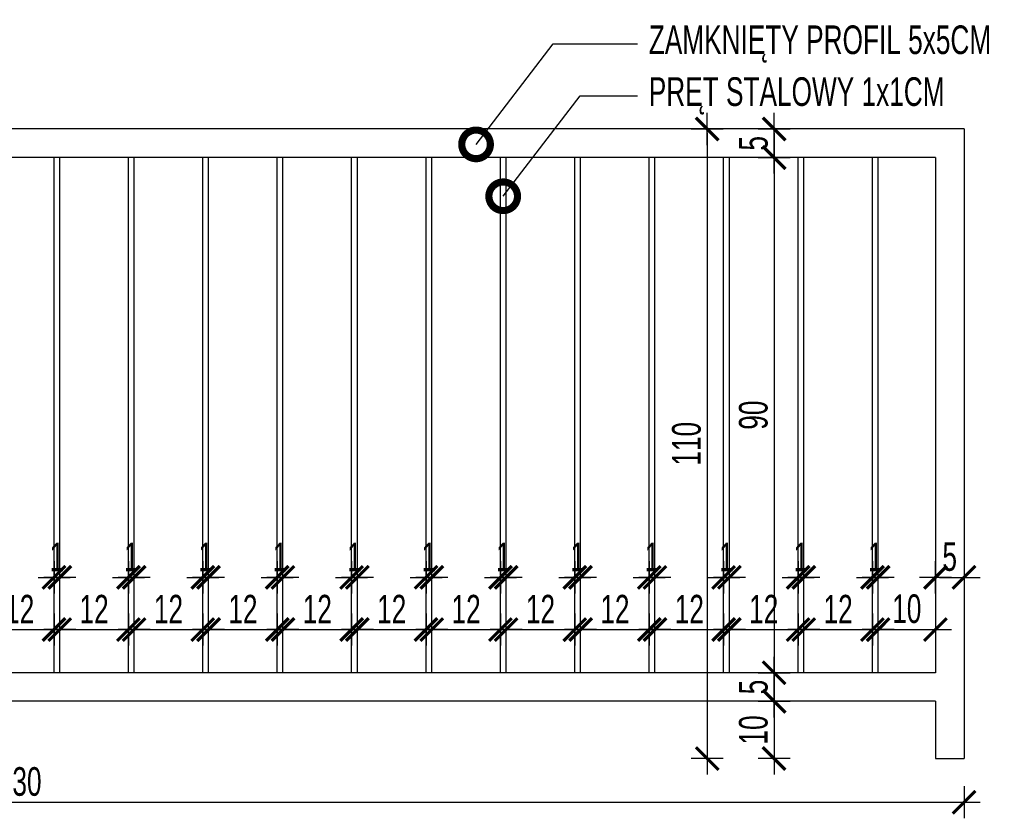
# Model space of a CAD drawing. Header units: millimetres. Extents: x 110792 to 170831, y 17890 to 25890.
# Tile 43 of 44: x 168674 to 168846, y 21178 to 21317. Entities that reach past the tile are written whole.
import ezdxf
from ezdxf import colors
from ezdxf.entities.mleader import LeaderData, LeaderLine
from ezdxf.math import Vec2, Vec3

# ---------------------------------------------------------------- set-up
doc = ezdxf.new("R2010")
doc.units = ezdxf.units.MM
doc.layers.get('DEFPOINTS').update_dxf_attribs({"lineweight": 9})
for name, color, linetype in [('_HSA_OPIS', 43, 'Continuous'), ('_HSA_WIDOKOWE_CIENKIE', 8, 'Continuous'), ('_HSA_WYM_20', 141, 'Continuous'), ('_HSA_ŚCIANY_CIENKIE', 2, 'Continuous')]:
    doc.layers.add(name, color=color, linetype=linetype)
doc.styles.add('ARIAL_20', font='Arial Narrow.ttf', dxfattribs={"width": 0.8, "height": 5})
doc.dimstyles.new('WYM_WEWN_20', dxfattribs={"dimscale": 0.7, "dimtxt": 5, "dimasz": 1, "dimexe": 10, "dimexo": 0, "dimgap": 1.5, "dimtad": 1, "dimdec": 1, "dimrnd": 1e-05, "dimtxsty": 'ARIAL_20', "dimblk": 'Wym-03', "dimcen": 0, "dimdle": 10, "dimse1": 1, "dimse2": 1, "dimclrt": 256, "dimazin": 2, "dimtfac": 1, "dimtdec": 1, "dimtix": 1, "dimtmove": 2, "dimatfit": 0, "dimfxl": 1, "dimtolj": 1, "dimtzin": 0, "dimarcsym": 0})

# ---------------------------------------------------------------- blocks, each defined once
blk = doc.blocks.new('Wym-03')
for p, q in [((0, 4), (0, -4)), ((-4, 0), (4, 0))]:
    blk.add_line(p, q)
blk.add_lwpolyline([(-2.83, -2.83, 0.8, 0.8, 0), (2.83, 2.83, 0.05, 0.05, 0)], format="xyseb")
blk = doc.blocks.new('*D417')
at = {"layer": '_HSA_WYM_20', "color": 0, "lineweight": -2, "transparency": 16777216}
blk.add_line((168509.81, 21180.68), (168838.41, 21180.68), dxfattribs=at)
at = {"layer": 'DEFPOINTS', "color": 0, "transparency": 16777216}
for p in [(168509.11, 21188.32), (168839.11, 21188.32), (168839.11, 21180.68)]:
    blk.add_point(p, dxfattribs=at)
at = {"layer": '_HSA_WYM_20', "color": 0, "lineweight": -2, "transparency": 16777216, "xscale": 0.7, "yscale": 0.7, "zscale": 0.7, "rotation": 180}
blk.add_blockref('Wym-03', (168509.11, 21180.68), dxfattribs=at)
at = {"layer": '_HSA_WYM_20', "color": 0, "lineweight": -2, "transparency": 16777216, "xscale": 0.7, "yscale": 0.7, "zscale": 0.7}
blk.add_blockref('Wym-03', (168839.11, 21180.68), dxfattribs=at)
at = {"layer": '_HSA_WYM_20', "transparency": 16777216, "insert": (168674.11, 21184.28), "char_height": 5, "attachment_point": 5, "style": 'ARIAL_20'}
blk.add_mtext('\\A1;330', dxfattribs=at)
blk = doc.blocks.new('*D515')
at = {"layer": '_HSA_WYM_20', "color": 0, "lineweight": -2, "transparency": 16777216}
blk.add_line((168805.92, 21297.62), (168805.92, 21294.02), dxfattribs=at)
at = {"layer": 'DEFPOINTS', "color": 0, "transparency": 16777216}
for p in [(168809.54, 21298.32), (168805.92, 21293.32), (168809.54, 21293.32)]:
    blk.add_point(p, dxfattribs=at)
at = {"layer": '_HSA_WYM_20', "color": 0, "lineweight": -2, "transparency": 16777216, "xscale": 0.7, "yscale": 0.7, "zscale": 0.7}
for p, rotation in [((168805.92, 21298.32), 90), ((168805.92, 21293.32), 270)]:
    blk.add_blockref('Wym-03', p, dxfattribs=dict(at, rotation=rotation))
at = {"layer": '_HSA_WYM_20', "transparency": 16777216, "insert": (168802.33, 21295.82), "char_height": 5, "attachment_point": 5, "rotation": 90, "style": 'ARIAL_20'}
blk.add_mtext('\\A1;5', dxfattribs=at)
blk = doc.blocks.new('*D516')
at = {"layer": '_HSA_WYM_20', "color": 0, "lineweight": -2, "transparency": 16777216}
blk.add_line((168805.92, 21292.62), (168805.92, 21204.02), dxfattribs=at)
at = {"layer": 'DEFPOINTS', "color": 0, "transparency": 16777216}
for p in [(168809.54, 21293.32), (168805.92, 21203.32), (168809.54, 21203.32)]:
    blk.add_point(p, dxfattribs=at)
at = {"layer": '_HSA_WYM_20', "color": 0, "lineweight": -2, "transparency": 16777216, "xscale": 0.7, "yscale": 0.7, "zscale": 0.7}
for p, rotation in [((168805.92, 21293.32), 90), ((168805.92, 21203.32), 270)]:
    blk.add_blockref('Wym-03', p, dxfattribs=dict(at, rotation=rotation))
at = {"layer": '_HSA_WYM_20', "transparency": 16777216, "insert": (168802.32, 21248.32), "char_height": 5, "attachment_point": 5, "rotation": 90, "style": 'ARIAL_20'}
blk.add_mtext('\\A1;90', dxfattribs=at)
blk = doc.blocks.new('*D517')
at = {"layer": '_HSA_WYM_20', "color": 0, "lineweight": -2, "transparency": 16777216}
blk.add_line((168805.92, 21202.62), (168805.92, 21199.02), dxfattribs=at)
at = {"layer": 'DEFPOINTS', "color": 0, "transparency": 16777216}
for p in [(168809.54, 21203.32), (168805.92, 21198.32), (168809.54, 21198.32)]:
    blk.add_point(p, dxfattribs=at)
at = {"layer": '_HSA_WYM_20', "color": 0, "lineweight": -2, "transparency": 16777216, "xscale": 0.7, "yscale": 0.7, "zscale": 0.7}
for p, rotation in [((168805.92, 21203.32), 90), ((168805.92, 21198.32), 270)]:
    blk.add_blockref('Wym-03', p, dxfattribs=dict(at, rotation=rotation))
at = {"layer": '_HSA_WYM_20', "transparency": 16777216, "insert": (168802.33, 21200.82), "char_height": 5, "attachment_point": 5, "rotation": 90, "style": 'ARIAL_20'}
blk.add_mtext('\\A1;5', dxfattribs=at)
blk = doc.blocks.new('*D518')
at = {"layer": '_HSA_WYM_20', "color": 0, "lineweight": -2, "transparency": 16777216}
blk.add_line((168805.92, 21197.62), (168805.92, 21189.02), dxfattribs=at)
at = {"layer": 'DEFPOINTS', "color": 0, "transparency": 16777216}
for p in [(168809.54, 21198.32), (168805.92, 21188.32), (168834.11, 21188.32)]:
    blk.add_point(p, dxfattribs=at)
at = {"layer": '_HSA_WYM_20', "color": 0, "lineweight": -2, "transparency": 16777216, "xscale": 0.7, "yscale": 0.7, "zscale": 0.7}
for p, rotation in [((168805.92, 21198.32), 90), ((168805.92, 21188.32), 270)]:
    blk.add_blockref('Wym-03', p, dxfattribs=dict(at, rotation=rotation))
at = {"layer": '_HSA_WYM_20', "transparency": 16777216, "insert": (168802.32, 21193.32), "char_height": 5, "attachment_point": 5, "rotation": 90, "style": 'ARIAL_20'}
blk.add_mtext('\\A1;10', dxfattribs=at)
blk = doc.blocks.new('*D519')
at = {"layer": '_HSA_WYM_20', "color": 0, "lineweight": -2, "transparency": 16777216}
blk.add_line((168794.23, 21297.62), (168794.23, 21189.02), dxfattribs=at)
at = {"layer": 'DEFPOINTS', "color": 0, "transparency": 16777216}
for p in [(168805.92, 21298.32), (168794.23, 21188.32), (168805.92, 21188.32)]:
    blk.add_point(p, dxfattribs=at)
at = {"layer": '_HSA_WYM_20', "color": 0, "lineweight": -2, "transparency": 16777216, "xscale": 0.7, "yscale": 0.7, "zscale": 0.7}
for p, rotation in [((168794.23, 21298.32), 90), ((168794.23, 21188.32), 270)]:
    blk.add_blockref('Wym-03', p, dxfattribs=dict(at, rotation=rotation))
at = {"layer": '_HSA_WYM_20', "transparency": 16777216, "insert": (168790.63, 21243.32), "char_height": 5, "attachment_point": 5, "rotation": 90, "style": 'ARIAL_20'}
blk.add_mtext('\\A1;110', dxfattribs=at)
blk = doc.blocks.new('*D594')
at = {"layer": '_HSA_WYM_20', "color": 0, "lineweight": -2, "transparency": 16777216}
blk.add_line((168668.81, 21210.86), (168679.41, 21210.86), dxfattribs=at)
at = {"layer": 'DEFPOINTS', "color": 0, "transparency": 16777216}
for p in [(168680.11, 21210.86), (168668.11, 21203.32), (168680.11, 21203.32)]:
    blk.add_point(p, dxfattribs=at)
at = {"layer": '_HSA_WYM_20', "color": 0, "lineweight": -2, "transparency": 16777216, "xscale": 0.7, "yscale": 0.7, "zscale": 0.7, "rotation": 180}
blk.add_blockref('Wym-03', (168668.11, 21210.86), dxfattribs=at)
at = {"layer": '_HSA_WYM_20', "color": 0, "lineweight": -2, "transparency": 16777216, "xscale": 0.7, "yscale": 0.7, "zscale": 0.7}
blk.add_blockref('Wym-03', (168680.11, 21210.86), dxfattribs=at)
at = {"layer": '_HSA_WYM_20', "transparency": 16777216, "insert": (168674.11, 21214.42), "char_height": 5, "attachment_point": 5, "style": 'ARIAL_20'}
blk.add_mtext('\\A1;12', dxfattribs=at)
blk = doc.blocks.new('*D595')
at = {"layer": '_HSA_WYM_20', "color": 0, "lineweight": -2, "transparency": 16777216}
for p, q in [((168679.41, 21219.98), (168678.71, 21219.98)), ((168680.11, 21219.98), (168681.11, 21219.98)), ((168681.81, 21219.98), (168682.51, 21219.98))]:
    blk.add_line(p, q, dxfattribs=at)
at = {"layer": 'DEFPOINTS', "color": 0, "transparency": 16777216}
for p in [(168681.11, 21219.98), (168680.11, 21203.32), (168681.11, 21203.32)]:
    blk.add_point(p, dxfattribs=at)
at = {"layer": '_HSA_WYM_20', "color": 0, "lineweight": -2, "transparency": 16777216, "xscale": 0.7, "yscale": 0.7, "zscale": 0.7}
blk.add_blockref('Wym-03', (168680.11, 21219.98), dxfattribs=at)
at = {"layer": '_HSA_WYM_20', "color": 0, "lineweight": -2, "transparency": 16777216, "xscale": 0.7, "yscale": 0.7, "zscale": 0.7, "rotation": 180}
blk.add_blockref('Wym-03', (168681.11, 21219.98), dxfattribs=at)
at = {"layer": '_HSA_WYM_20', "transparency": 16777216, "insert": (168680.61, 21223.55), "char_height": 5, "attachment_point": 5, "style": 'ARIAL_20'}
blk.add_mtext('\\A1;1', dxfattribs=at)
blk = doc.blocks.new('*D596')
at = {"layer": '_HSA_WYM_20', "color": 0, "lineweight": -2, "transparency": 16777216}
blk.add_line((168681.81, 21210.86), (168692.41, 21210.86), dxfattribs=at)
at = {"layer": 'DEFPOINTS', "color": 0, "transparency": 16777216}
for p in [(168693.11, 21210.86), (168681.11, 21203.32), (168693.11, 21203.32)]:
    blk.add_point(p, dxfattribs=at)
at = {"layer": '_HSA_WYM_20', "color": 0, "lineweight": -2, "transparency": 16777216, "xscale": 0.7, "yscale": 0.7, "zscale": 0.7, "rotation": 180}
blk.add_blockref('Wym-03', (168681.11, 21210.86), dxfattribs=at)
at = {"layer": '_HSA_WYM_20', "color": 0, "lineweight": -2, "transparency": 16777216, "xscale": 0.7, "yscale": 0.7, "zscale": 0.7}
blk.add_blockref('Wym-03', (168693.11, 21210.86), dxfattribs=at)
at = {"layer": '_HSA_WYM_20', "transparency": 16777216, "insert": (168687.11, 21214.42), "char_height": 5, "attachment_point": 5, "style": 'ARIAL_20'}
blk.add_mtext('\\A1;12', dxfattribs=at)
blk = doc.blocks.new('*D597')
at = {"layer": '_HSA_WYM_20', "color": 0, "lineweight": -2, "transparency": 16777216}
for p, q in [((168692.41, 21219.98), (168691.71, 21219.98)), ((168693.11, 21219.98), (168694.11, 21219.98)), ((168694.81, 21219.98), (168695.51, 21219.98))]:
    blk.add_line(p, q, dxfattribs=at)
at = {"layer": 'DEFPOINTS', "color": 0, "transparency": 16777216}
for p in [(168694.11, 21219.98), (168693.11, 21203.32), (168694.11, 21203.32)]:
    blk.add_point(p, dxfattribs=at)
at = {"layer": '_HSA_WYM_20', "color": 0, "lineweight": -2, "transparency": 16777216, "xscale": 0.7, "yscale": 0.7, "zscale": 0.7}
blk.add_blockref('Wym-03', (168693.11, 21219.98), dxfattribs=at)
at = {"layer": '_HSA_WYM_20', "color": 0, "lineweight": -2, "transparency": 16777216, "xscale": 0.7, "yscale": 0.7, "zscale": 0.7, "rotation": 180}
blk.add_blockref('Wym-03', (168694.11, 21219.98), dxfattribs=at)
at = {"layer": '_HSA_WYM_20', "transparency": 16777216, "insert": (168693.61, 21223.55), "char_height": 5, "attachment_point": 5, "style": 'ARIAL_20'}
blk.add_mtext('\\A1;1', dxfattribs=at)
blk = doc.blocks.new('*D598')
at = {"layer": '_HSA_WYM_20', "color": 0, "lineweight": -2, "transparency": 16777216}
blk.add_line((168694.81, 21210.86), (168705.41, 21210.86), dxfattribs=at)
at = {"layer": 'DEFPOINTS', "color": 0, "transparency": 16777216}
for p in [(168706.11, 21210.86), (168694.11, 21203.32), (168706.11, 21203.32)]:
    blk.add_point(p, dxfattribs=at)
at = {"layer": '_HSA_WYM_20', "color": 0, "lineweight": -2, "transparency": 16777216, "xscale": 0.7, "yscale": 0.7, "zscale": 0.7, "rotation": 180}
blk.add_blockref('Wym-03', (168694.11, 21210.86), dxfattribs=at)
at = {"layer": '_HSA_WYM_20', "color": 0, "lineweight": -2, "transparency": 16777216, "xscale": 0.7, "yscale": 0.7, "zscale": 0.7}
blk.add_blockref('Wym-03', (168706.11, 21210.86), dxfattribs=at)
at = {"layer": '_HSA_WYM_20', "transparency": 16777216, "insert": (168700.11, 21214.42), "char_height": 5, "attachment_point": 5, "style": 'ARIAL_20'}
blk.add_mtext('\\A1;12', dxfattribs=at)
blk = doc.blocks.new('*D599')
at = {"layer": '_HSA_WYM_20', "color": 0, "lineweight": -2, "transparency": 16777216}
for p, q in [((168705.41, 21219.98), (168704.71, 21219.98)), ((168706.11, 21219.98), (168707.11, 21219.98)), ((168707.81, 21219.98), (168708.51, 21219.98))]:
    blk.add_line(p, q, dxfattribs=at)
at = {"layer": 'DEFPOINTS', "color": 0, "transparency": 16777216}
for p in [(168707.11, 21219.98), (168706.11, 21203.32), (168707.11, 21203.32)]:
    blk.add_point(p, dxfattribs=at)
at = {"layer": '_HSA_WYM_20', "color": 0, "lineweight": -2, "transparency": 16777216, "xscale": 0.7, "yscale": 0.7, "zscale": 0.7}
blk.add_blockref('Wym-03', (168706.11, 21219.98), dxfattribs=at)
at = {"layer": '_HSA_WYM_20', "color": 0, "lineweight": -2, "transparency": 16777216, "xscale": 0.7, "yscale": 0.7, "zscale": 0.7, "rotation": 180}
blk.add_blockref('Wym-03', (168707.11, 21219.98), dxfattribs=at)
at = {"layer": '_HSA_WYM_20', "transparency": 16777216, "insert": (168706.61, 21223.55), "char_height": 5, "attachment_point": 5, "style": 'ARIAL_20'}
blk.add_mtext('\\A1;1', dxfattribs=at)
blk = doc.blocks.new('*D600')
at = {"layer": '_HSA_WYM_20', "color": 0, "lineweight": -2, "transparency": 16777216}
blk.add_line((168707.81, 21210.86), (168718.41, 21210.86), dxfattribs=at)
at = {"layer": 'DEFPOINTS', "color": 0, "transparency": 16777216}
for p in [(168719.11, 21210.86), (168707.11, 21203.32), (168719.11, 21203.32)]:
    blk.add_point(p, dxfattribs=at)
at = {"layer": '_HSA_WYM_20', "color": 0, "lineweight": -2, "transparency": 16777216, "xscale": 0.7, "yscale": 0.7, "zscale": 0.7, "rotation": 180}
blk.add_blockref('Wym-03', (168707.11, 21210.86), dxfattribs=at)
at = {"layer": '_HSA_WYM_20', "color": 0, "lineweight": -2, "transparency": 16777216, "xscale": 0.7, "yscale": 0.7, "zscale": 0.7}
blk.add_blockref('Wym-03', (168719.11, 21210.86), dxfattribs=at)
at = {"layer": '_HSA_WYM_20', "transparency": 16777216, "insert": (168713.11, 21214.42), "char_height": 5, "attachment_point": 5, "style": 'ARIAL_20'}
blk.add_mtext('\\A1;12', dxfattribs=at)
blk = doc.blocks.new('*D601')
at = {"layer": '_HSA_WYM_20', "color": 0, "lineweight": -2, "transparency": 16777216}
for p, q in [((168718.41, 21219.98), (168717.71, 21219.98)), ((168719.11, 21219.98), (168720.11, 21219.98)), ((168720.81, 21219.98), (168721.51, 21219.98))]:
    blk.add_line(p, q, dxfattribs=at)
at = {"layer": 'DEFPOINTS', "color": 0, "transparency": 16777216}
for p in [(168720.11, 21219.98), (168719.11, 21203.32), (168720.11, 21203.32)]:
    blk.add_point(p, dxfattribs=at)
at = {"layer": '_HSA_WYM_20', "color": 0, "lineweight": -2, "transparency": 16777216, "xscale": 0.7, "yscale": 0.7, "zscale": 0.7}
blk.add_blockref('Wym-03', (168719.11, 21219.98), dxfattribs=at)
at = {"layer": '_HSA_WYM_20', "color": 0, "lineweight": -2, "transparency": 16777216, "xscale": 0.7, "yscale": 0.7, "zscale": 0.7, "rotation": 180}
blk.add_blockref('Wym-03', (168720.11, 21219.98), dxfattribs=at)
at = {"layer": '_HSA_WYM_20', "transparency": 16777216, "insert": (168719.61, 21223.55), "char_height": 5, "attachment_point": 5, "style": 'ARIAL_20'}
blk.add_mtext('\\A1;1', dxfattribs=at)
blk = doc.blocks.new('*D602')
at = {"layer": '_HSA_WYM_20', "color": 0, "lineweight": -2, "transparency": 16777216}
blk.add_line((168720.81, 21210.86), (168731.41, 21210.86), dxfattribs=at)
at = {"layer": 'DEFPOINTS', "color": 0, "transparency": 16777216}
for p in [(168732.11, 21210.86), (168720.11, 21203.32), (168732.11, 21203.32)]:
    blk.add_point(p, dxfattribs=at)
at = {"layer": '_HSA_WYM_20', "color": 0, "lineweight": -2, "transparency": 16777216, "xscale": 0.7, "yscale": 0.7, "zscale": 0.7, "rotation": 180}
blk.add_blockref('Wym-03', (168720.11, 21210.86), dxfattribs=at)
at = {"layer": '_HSA_WYM_20', "color": 0, "lineweight": -2, "transparency": 16777216, "xscale": 0.7, "yscale": 0.7, "zscale": 0.7}
blk.add_blockref('Wym-03', (168732.11, 21210.86), dxfattribs=at)
at = {"layer": '_HSA_WYM_20', "transparency": 16777216, "insert": (168726.11, 21214.42), "char_height": 5, "attachment_point": 5, "style": 'ARIAL_20'}
blk.add_mtext('\\A1;12', dxfattribs=at)
blk = doc.blocks.new('*D603')
at = {"layer": '_HSA_WYM_20', "color": 0, "lineweight": -2, "transparency": 16777216}
for p, q in [((168731.41, 21219.98), (168730.71, 21219.98)), ((168732.11, 21219.98), (168733.11, 21219.98)), ((168733.81, 21219.98), (168734.51, 21219.98))]:
    blk.add_line(p, q, dxfattribs=at)
at = {"layer": 'DEFPOINTS', "color": 0, "transparency": 16777216}
for p in [(168733.11, 21219.98), (168732.11, 21203.32), (168733.11, 21203.32)]:
    blk.add_point(p, dxfattribs=at)
at = {"layer": '_HSA_WYM_20', "color": 0, "lineweight": -2, "transparency": 16777216, "xscale": 0.7, "yscale": 0.7, "zscale": 0.7}
blk.add_blockref('Wym-03', (168732.11, 21219.98), dxfattribs=at)
at = {"layer": '_HSA_WYM_20', "color": 0, "lineweight": -2, "transparency": 16777216, "xscale": 0.7, "yscale": 0.7, "zscale": 0.7, "rotation": 180}
blk.add_blockref('Wym-03', (168733.11, 21219.98), dxfattribs=at)
at = {"layer": '_HSA_WYM_20', "transparency": 16777216, "insert": (168732.61, 21223.55), "char_height": 5, "attachment_point": 5, "style": 'ARIAL_20'}
blk.add_mtext('\\A1;1', dxfattribs=at)
blk = doc.blocks.new('*D604')
at = {"layer": '_HSA_WYM_20', "color": 0, "lineweight": -2, "transparency": 16777216}
blk.add_line((168733.81, 21210.86), (168744.41, 21210.86), dxfattribs=at)
at = {"layer": 'DEFPOINTS', "color": 0, "transparency": 16777216}
for p in [(168745.11, 21210.86), (168733.11, 21203.32), (168745.11, 21203.32)]:
    blk.add_point(p, dxfattribs=at)
at = {"layer": '_HSA_WYM_20', "color": 0, "lineweight": -2, "transparency": 16777216, "xscale": 0.7, "yscale": 0.7, "zscale": 0.7, "rotation": 180}
blk.add_blockref('Wym-03', (168733.11, 21210.86), dxfattribs=at)
at = {"layer": '_HSA_WYM_20', "color": 0, "lineweight": -2, "transparency": 16777216, "xscale": 0.7, "yscale": 0.7, "zscale": 0.7}
blk.add_blockref('Wym-03', (168745.11, 21210.86), dxfattribs=at)
at = {"layer": '_HSA_WYM_20', "transparency": 16777216, "insert": (168739.11, 21214.42), "char_height": 5, "attachment_point": 5, "style": 'ARIAL_20'}
blk.add_mtext('\\A1;12', dxfattribs=at)
blk = doc.blocks.new('*D605')
at = {"layer": '_HSA_WYM_20', "color": 0, "lineweight": -2, "transparency": 16777216}
for p, q in [((168744.41, 21219.98), (168743.71, 21219.98)), ((168745.11, 21219.98), (168746.11, 21219.98)), ((168746.81, 21219.98), (168747.51, 21219.98))]:
    blk.add_line(p, q, dxfattribs=at)
at = {"layer": 'DEFPOINTS', "color": 0, "transparency": 16777216}
for p in [(168746.11, 21219.98), (168745.11, 21203.32), (168746.11, 21203.32)]:
    blk.add_point(p, dxfattribs=at)
at = {"layer": '_HSA_WYM_20', "color": 0, "lineweight": -2, "transparency": 16777216, "xscale": 0.7, "yscale": 0.7, "zscale": 0.7}
blk.add_blockref('Wym-03', (168745.11, 21219.98), dxfattribs=at)
at = {"layer": '_HSA_WYM_20', "color": 0, "lineweight": -2, "transparency": 16777216, "xscale": 0.7, "yscale": 0.7, "zscale": 0.7, "rotation": 180}
blk.add_blockref('Wym-03', (168746.11, 21219.98), dxfattribs=at)
at = {"layer": '_HSA_WYM_20', "transparency": 16777216, "insert": (168745.61, 21223.55), "char_height": 5, "attachment_point": 5, "style": 'ARIAL_20'}
blk.add_mtext('\\A1;1', dxfattribs=at)
blk = doc.blocks.new('*D606')
at = {"layer": '_HSA_WYM_20', "color": 0, "lineweight": -2, "transparency": 16777216}
blk.add_line((168746.81, 21210.86), (168757.41, 21210.86), dxfattribs=at)
at = {"layer": 'DEFPOINTS', "color": 0, "transparency": 16777216}
for p in [(168758.11, 21210.86), (168746.11, 21203.32), (168758.11, 21203.32)]:
    blk.add_point(p, dxfattribs=at)
at = {"layer": '_HSA_WYM_20', "color": 0, "lineweight": -2, "transparency": 16777216, "xscale": 0.7, "yscale": 0.7, "zscale": 0.7, "rotation": 180}
blk.add_blockref('Wym-03', (168746.11, 21210.86), dxfattribs=at)
at = {"layer": '_HSA_WYM_20', "color": 0, "lineweight": -2, "transparency": 16777216, "xscale": 0.7, "yscale": 0.7, "zscale": 0.7}
blk.add_blockref('Wym-03', (168758.11, 21210.86), dxfattribs=at)
at = {"layer": '_HSA_WYM_20', "transparency": 16777216, "insert": (168752.11, 21214.42), "char_height": 5, "attachment_point": 5, "style": 'ARIAL_20'}
blk.add_mtext('\\A1;12', dxfattribs=at)
blk = doc.blocks.new('*D607')
at = {"layer": '_HSA_WYM_20', "color": 0, "lineweight": -2, "transparency": 16777216}
for p, q in [((168757.41, 21219.98), (168756.71, 21219.98)), ((168758.11, 21219.98), (168759.11, 21219.98)), ((168759.81, 21219.98), (168760.51, 21219.98))]:
    blk.add_line(p, q, dxfattribs=at)
at = {"layer": 'DEFPOINTS', "color": 0, "transparency": 16777216}
for p in [(168759.11, 21219.98), (168758.11, 21203.32), (168759.11, 21203.32)]:
    blk.add_point(p, dxfattribs=at)
at = {"layer": '_HSA_WYM_20', "color": 0, "lineweight": -2, "transparency": 16777216, "xscale": 0.7, "yscale": 0.7, "zscale": 0.7}
blk.add_blockref('Wym-03', (168758.11, 21219.98), dxfattribs=at)
at = {"layer": '_HSA_WYM_20', "color": 0, "lineweight": -2, "transparency": 16777216, "xscale": 0.7, "yscale": 0.7, "zscale": 0.7, "rotation": 180}
blk.add_blockref('Wym-03', (168759.11, 21219.98), dxfattribs=at)
at = {"layer": '_HSA_WYM_20', "transparency": 16777216, "insert": (168758.61, 21223.55), "char_height": 5, "attachment_point": 5, "style": 'ARIAL_20'}
blk.add_mtext('\\A1;1', dxfattribs=at)
blk = doc.blocks.new('*D608')
at = {"layer": '_HSA_WYM_20', "color": 0, "lineweight": -2, "transparency": 16777216}
blk.add_line((168759.81, 21210.86), (168770.41, 21210.86), dxfattribs=at)
at = {"layer": 'DEFPOINTS', "color": 0, "transparency": 16777216}
for p in [(168771.11, 21210.86), (168759.11, 21203.32), (168771.11, 21203.32)]:
    blk.add_point(p, dxfattribs=at)
at = {"layer": '_HSA_WYM_20', "color": 0, "lineweight": -2, "transparency": 16777216, "xscale": 0.7, "yscale": 0.7, "zscale": 0.7, "rotation": 180}
blk.add_blockref('Wym-03', (168759.11, 21210.86), dxfattribs=at)
at = {"layer": '_HSA_WYM_20', "color": 0, "lineweight": -2, "transparency": 16777216, "xscale": 0.7, "yscale": 0.7, "zscale": 0.7}
blk.add_blockref('Wym-03', (168771.11, 21210.86), dxfattribs=at)
at = {"layer": '_HSA_WYM_20', "transparency": 16777216, "insert": (168765.11, 21214.42), "char_height": 5, "attachment_point": 5, "style": 'ARIAL_20'}
blk.add_mtext('\\A1;12', dxfattribs=at)
blk = doc.blocks.new('*D609')
at = {"layer": '_HSA_WYM_20', "color": 0, "lineweight": -2, "transparency": 16777216}
for p, q in [((168770.41, 21219.98), (168769.71, 21219.98)), ((168771.11, 21219.98), (168772.11, 21219.98)), ((168772.81, 21219.98), (168773.51, 21219.98))]:
    blk.add_line(p, q, dxfattribs=at)
at = {"layer": 'DEFPOINTS', "color": 0, "transparency": 16777216}
for p in [(168772.11, 21219.98), (168771.11, 21203.32), (168772.11, 21203.32)]:
    blk.add_point(p, dxfattribs=at)
at = {"layer": '_HSA_WYM_20', "color": 0, "lineweight": -2, "transparency": 16777216, "xscale": 0.7, "yscale": 0.7, "zscale": 0.7}
blk.add_blockref('Wym-03', (168771.11, 21219.98), dxfattribs=at)
at = {"layer": '_HSA_WYM_20', "color": 0, "lineweight": -2, "transparency": 16777216, "xscale": 0.7, "yscale": 0.7, "zscale": 0.7, "rotation": 180}
blk.add_blockref('Wym-03', (168772.11, 21219.98), dxfattribs=at)
at = {"layer": '_HSA_WYM_20', "transparency": 16777216, "insert": (168771.61, 21223.55), "char_height": 5, "attachment_point": 5, "style": 'ARIAL_20'}
blk.add_mtext('\\A1;1', dxfattribs=at)
blk = doc.blocks.new('*D610')
at = {"layer": '_HSA_WYM_20', "color": 0, "lineweight": -2, "transparency": 16777216}
blk.add_line((168772.81, 21210.86), (168783.41, 21210.86), dxfattribs=at)
at = {"layer": 'DEFPOINTS', "color": 0, "transparency": 16777216}
for p in [(168784.11, 21210.86), (168772.11, 21203.32), (168784.11, 21203.32)]:
    blk.add_point(p, dxfattribs=at)
at = {"layer": '_HSA_WYM_20', "color": 0, "lineweight": -2, "transparency": 16777216, "xscale": 0.7, "yscale": 0.7, "zscale": 0.7, "rotation": 180}
blk.add_blockref('Wym-03', (168772.11, 21210.86), dxfattribs=at)
at = {"layer": '_HSA_WYM_20', "color": 0, "lineweight": -2, "transparency": 16777216, "xscale": 0.7, "yscale": 0.7, "zscale": 0.7}
blk.add_blockref('Wym-03', (168784.11, 21210.86), dxfattribs=at)
at = {"layer": '_HSA_WYM_20', "transparency": 16777216, "insert": (168778.11, 21214.42), "char_height": 5, "attachment_point": 5, "style": 'ARIAL_20'}
blk.add_mtext('\\A1;12', dxfattribs=at)
blk = doc.blocks.new('*D611')
at = {"layer": '_HSA_WYM_20', "color": 0, "lineweight": -2, "transparency": 16777216}
for p, q in [((168783.41, 21219.98), (168782.71, 21219.98)), ((168784.11, 21219.98), (168785.11, 21219.98)), ((168785.81, 21219.98), (168786.51, 21219.98))]:
    blk.add_line(p, q, dxfattribs=at)
at = {"layer": 'DEFPOINTS', "color": 0, "transparency": 16777216}
for p in [(168785.11, 21219.98), (168784.11, 21203.32), (168785.11, 21203.32)]:
    blk.add_point(p, dxfattribs=at)
at = {"layer": '_HSA_WYM_20', "color": 0, "lineweight": -2, "transparency": 16777216, "xscale": 0.7, "yscale": 0.7, "zscale": 0.7}
blk.add_blockref('Wym-03', (168784.11, 21219.98), dxfattribs=at)
at = {"layer": '_HSA_WYM_20', "color": 0, "lineweight": -2, "transparency": 16777216, "xscale": 0.7, "yscale": 0.7, "zscale": 0.7, "rotation": 180}
blk.add_blockref('Wym-03', (168785.11, 21219.98), dxfattribs=at)
at = {"layer": '_HSA_WYM_20', "transparency": 16777216, "insert": (168784.61, 21223.55), "char_height": 5, "attachment_point": 5, "style": 'ARIAL_20'}
blk.add_mtext('\\A1;1', dxfattribs=at)
blk = doc.blocks.new('*D612')
at = {"layer": '_HSA_WYM_20', "color": 0, "lineweight": -2, "transparency": 16777216}
blk.add_line((168785.81, 21210.86), (168796.41, 21210.86), dxfattribs=at)
at = {"layer": 'DEFPOINTS', "color": 0, "transparency": 16777216}
for p in [(168797.11, 21210.86), (168785.11, 21203.32), (168797.11, 21203.32)]:
    blk.add_point(p, dxfattribs=at)
at = {"layer": '_HSA_WYM_20', "color": 0, "lineweight": -2, "transparency": 16777216, "xscale": 0.7, "yscale": 0.7, "zscale": 0.7, "rotation": 180}
blk.add_blockref('Wym-03', (168785.11, 21210.86), dxfattribs=at)
at = {"layer": '_HSA_WYM_20', "color": 0, "lineweight": -2, "transparency": 16777216, "xscale": 0.7, "yscale": 0.7, "zscale": 0.7}
blk.add_blockref('Wym-03', (168797.11, 21210.86), dxfattribs=at)
at = {"layer": '_HSA_WYM_20', "transparency": 16777216, "insert": (168791.11, 21214.42), "char_height": 5, "attachment_point": 5, "style": 'ARIAL_20'}
blk.add_mtext('\\A1;12', dxfattribs=at)
blk = doc.blocks.new('*D613')
at = {"layer": '_HSA_WYM_20', "color": 0, "lineweight": -2, "transparency": 16777216}
for p, q in [((168796.41, 21219.98), (168795.71, 21219.98)), ((168797.11, 21219.98), (168798.11, 21219.98)), ((168798.81, 21219.98), (168799.51, 21219.98))]:
    blk.add_line(p, q, dxfattribs=at)
at = {"layer": 'DEFPOINTS', "color": 0, "transparency": 16777216}
for p in [(168798.11, 21219.98), (168797.11, 21203.32), (168798.11, 21203.32)]:
    blk.add_point(p, dxfattribs=at)
at = {"layer": '_HSA_WYM_20', "color": 0, "lineweight": -2, "transparency": 16777216, "xscale": 0.7, "yscale": 0.7, "zscale": 0.7}
blk.add_blockref('Wym-03', (168797.11, 21219.98), dxfattribs=at)
at = {"layer": '_HSA_WYM_20', "color": 0, "lineweight": -2, "transparency": 16777216, "xscale": 0.7, "yscale": 0.7, "zscale": 0.7, "rotation": 180}
blk.add_blockref('Wym-03', (168798.11, 21219.98), dxfattribs=at)
at = {"layer": '_HSA_WYM_20', "transparency": 16777216, "insert": (168797.61, 21223.55), "char_height": 5, "attachment_point": 5, "style": 'ARIAL_20'}
blk.add_mtext('\\A1;1', dxfattribs=at)
blk = doc.blocks.new('*D614')
at = {"layer": '_HSA_WYM_20', "color": 0, "lineweight": -2, "transparency": 16777216}
blk.add_line((168798.81, 21210.86), (168809.41, 21210.86), dxfattribs=at)
at = {"layer": 'DEFPOINTS', "color": 0, "transparency": 16777216}
for p in [(168810.11, 21210.86), (168798.11, 21203.32), (168810.11, 21203.32)]:
    blk.add_point(p, dxfattribs=at)
at = {"layer": '_HSA_WYM_20', "color": 0, "lineweight": -2, "transparency": 16777216, "xscale": 0.7, "yscale": 0.7, "zscale": 0.7, "rotation": 180}
blk.add_blockref('Wym-03', (168798.11, 21210.86), dxfattribs=at)
at = {"layer": '_HSA_WYM_20', "color": 0, "lineweight": -2, "transparency": 16777216, "xscale": 0.7, "yscale": 0.7, "zscale": 0.7}
blk.add_blockref('Wym-03', (168810.11, 21210.86), dxfattribs=at)
at = {"layer": '_HSA_WYM_20', "transparency": 16777216, "insert": (168804.11, 21214.42), "char_height": 5, "attachment_point": 5, "style": 'ARIAL_20'}
blk.add_mtext('\\A1;12', dxfattribs=at)
blk = doc.blocks.new('*D615')
at = {"layer": '_HSA_WYM_20', "color": 0, "lineweight": -2, "transparency": 16777216}
for p, q in [((168809.41, 21219.98), (168808.71, 21219.98)), ((168810.11, 21219.98), (168811.11, 21219.98)), ((168811.81, 21219.98), (168812.51, 21219.98))]:
    blk.add_line(p, q, dxfattribs=at)
at = {"layer": 'DEFPOINTS', "color": 0, "transparency": 16777216}
for p in [(168811.11, 21219.98), (168810.11, 21203.32), (168811.11, 21203.32)]:
    blk.add_point(p, dxfattribs=at)
at = {"layer": '_HSA_WYM_20', "color": 0, "lineweight": -2, "transparency": 16777216, "xscale": 0.7, "yscale": 0.7, "zscale": 0.7}
blk.add_blockref('Wym-03', (168810.11, 21219.98), dxfattribs=at)
at = {"layer": '_HSA_WYM_20', "color": 0, "lineweight": -2, "transparency": 16777216, "xscale": 0.7, "yscale": 0.7, "zscale": 0.7, "rotation": 180}
blk.add_blockref('Wym-03', (168811.11, 21219.98), dxfattribs=at)
at = {"layer": '_HSA_WYM_20', "transparency": 16777216, "insert": (168810.61, 21223.55), "char_height": 5, "attachment_point": 5, "style": 'ARIAL_20'}
blk.add_mtext('\\A1;1', dxfattribs=at)
blk = doc.blocks.new('*D616')
at = {"layer": '_HSA_WYM_20', "color": 0, "lineweight": -2, "transparency": 16777216}
blk.add_line((168811.81, 21210.86), (168822.41, 21210.86), dxfattribs=at)
at = {"layer": 'DEFPOINTS', "color": 0, "transparency": 16777216}
for p in [(168823.11, 21210.86), (168811.11, 21203.32), (168823.11, 21203.32)]:
    blk.add_point(p, dxfattribs=at)
at = {"layer": '_HSA_WYM_20', "color": 0, "lineweight": -2, "transparency": 16777216, "xscale": 0.7, "yscale": 0.7, "zscale": 0.7, "rotation": 180}
blk.add_blockref('Wym-03', (168811.11, 21210.86), dxfattribs=at)
at = {"layer": '_HSA_WYM_20', "color": 0, "lineweight": -2, "transparency": 16777216, "xscale": 0.7, "yscale": 0.7, "zscale": 0.7}
blk.add_blockref('Wym-03', (168823.11, 21210.86), dxfattribs=at)
at = {"layer": '_HSA_WYM_20', "transparency": 16777216, "insert": (168817.11, 21214.42), "char_height": 5, "attachment_point": 5, "style": 'ARIAL_20'}
blk.add_mtext('\\A1;12', dxfattribs=at)
blk = doc.blocks.new('*D617')
at = {"layer": '_HSA_WYM_20', "color": 0, "lineweight": -2, "transparency": 16777216}
for p, q in [((168822.41, 21219.98), (168821.71, 21219.98)), ((168823.11, 21219.98), (168824.11, 21219.98)), ((168824.81, 21219.98), (168825.51, 21219.98))]:
    blk.add_line(p, q, dxfattribs=at)
at = {"layer": 'DEFPOINTS', "color": 0, "transparency": 16777216}
for p in [(168824.11, 21219.98), (168823.11, 21203.32), (168824.11, 21203.32)]:
    blk.add_point(p, dxfattribs=at)
at = {"layer": '_HSA_WYM_20', "color": 0, "lineweight": -2, "transparency": 16777216, "xscale": 0.7, "yscale": 0.7, "zscale": 0.7}
blk.add_blockref('Wym-03', (168823.11, 21219.98), dxfattribs=at)
at = {"layer": '_HSA_WYM_20', "color": 0, "lineweight": -2, "transparency": 16777216, "xscale": 0.7, "yscale": 0.7, "zscale": 0.7, "rotation": 180}
blk.add_blockref('Wym-03', (168824.11, 21219.98), dxfattribs=at)
at = {"layer": '_HSA_WYM_20', "transparency": 16777216, "insert": (168823.61, 21223.55), "char_height": 5, "attachment_point": 5, "style": 'ARIAL_20'}
blk.add_mtext('\\A1;1', dxfattribs=at)
blk = doc.blocks.new('*D618')
at = {"layer": '_HSA_WYM_20', "color": 0, "lineweight": -2, "transparency": 16777216}
blk.add_line((168824.81, 21210.86), (168833.41, 21210.86), dxfattribs=at)
at = {"layer": 'DEFPOINTS', "color": 0, "transparency": 16777216}
for p in [(168834.11, 21210.86), (168824.11, 21203.32), (168834.11, 21203.32)]:
    blk.add_point(p, dxfattribs=at)
at = {"layer": '_HSA_WYM_20', "color": 0, "lineweight": -2, "transparency": 16777216, "xscale": 0.7, "yscale": 0.7, "zscale": 0.7, "rotation": 180}
blk.add_blockref('Wym-03', (168824.11, 21210.86), dxfattribs=at)
at = {"layer": '_HSA_WYM_20', "color": 0, "lineweight": -2, "transparency": 16777216, "xscale": 0.7, "yscale": 0.7, "zscale": 0.7}
blk.add_blockref('Wym-03', (168834.11, 21210.86), dxfattribs=at)
at = {"layer": '_HSA_WYM_20', "transparency": 16777216, "insert": (168829.11, 21214.47), "char_height": 5, "attachment_point": 5, "style": 'ARIAL_20'}
blk.add_mtext('\\A1;10', dxfattribs=at)
blk = doc.blocks.new('*D619')
at = {"layer": '_HSA_WYM_20', "color": 0, "lineweight": -2, "transparency": 16777216}
blk.add_line((168834.81, 21219.98), (168838.41, 21219.98), dxfattribs=at)
at = {"layer": 'DEFPOINTS', "color": 0, "transparency": 16777216}
for p in [(168839.11, 21219.98), (168834.11, 21203.32), (168839.11, 21203.32)]:
    blk.add_point(p, dxfattribs=at)
at = {"layer": '_HSA_WYM_20', "color": 0, "lineweight": -2, "transparency": 16777216, "xscale": 0.7, "yscale": 0.7, "zscale": 0.7, "rotation": 180}
blk.add_blockref('Wym-03', (168834.11, 21219.98), dxfattribs=at)
at = {"layer": '_HSA_WYM_20', "color": 0, "lineweight": -2, "transparency": 16777216, "xscale": 0.7, "yscale": 0.7, "zscale": 0.7}
blk.add_blockref('Wym-03', (168839.11, 21219.98), dxfattribs=at)
at = {"layer": '_HSA_WYM_20', "transparency": 16777216, "insert": (168836.61, 21223.58), "char_height": 5, "attachment_point": 5, "style": 'ARIAL_20'}
blk.add_mtext('\\A1;5', dxfattribs=at)
blk = doc.blocks.new('_DotSmall')
at = {"color": 0, "linetype": 'ByBlock', "const_width": 0.5}
blk.add_lwpolyline([(-0.0625, 0, 1), (0.0625, 0, 1)], format="xyb", close=True, dxfattribs=at)

msp = doc.modelspace()

# ---------------------------------------------------------------- linework, layer by layer
at = {"layer": '_HSA_WIDOKOWE_CIENKIE'}
for p, q in [((168680.11, 21203.32), (168680.11, 21293.32)), ((168681.11, 21203.32), (168681.11, 21293.32)), ((168693.11, 21203.32), (168693.11, 21293.32)), ((168694.11, 21203.32), (168694.11, 21293.32)), ((168706.11, 21203.32), (168706.11, 21293.32)), ((168707.11, 21203.32), (168707.11, 21293.32)), ((168719.11, 21203.32), (168719.11, 21293.32)), ((168720.11, 21203.32), (168720.11, 21293.32)), ((168732.11, 21203.32), (168732.11, 21293.32)), ((168733.11, 21203.32), (168733.11, 21293.32)), ((168745.11, 21203.32), (168745.11, 21293.32)), ((168746.11, 21203.32), (168746.11, 21293.32)), ((168758.11, 21203.32), (168758.11, 21293.32)), ((168759.11, 21203.32), (168759.11, 21293.32)), ((168771.11, 21203.32), (168771.11, 21293.32)), ((168772.11, 21203.32), (168772.11, 21293.32)), ((168784.11, 21203.32), (168784.11, 21293.32)), ((168785.11, 21203.32), (168785.11, 21293.32)), ((168797.11, 21203.32), (168797.11, 21293.32)), ((168798.11, 21203.32), (168798.11, 21293.32)), ((168810.11, 21203.32), (168810.11, 21293.32)), ((168811.11, 21203.32), (168811.11, 21293.32)), ((168823.11, 21203.32), (168823.11, 21293.32)), ((168824.11, 21203.32), (168824.11, 21293.32))]:
    msp.add_line(p, q, dxfattribs=at)
at = {"layer": '_HSA_ŚCIANY_CIENKIE', "ltscale": 10}
for p, q in [((168839.11, 21298.32), (168509.11, 21298.32)), ((168839.11, 21298.32), (168839.11, 21188.32)), ((168834.11, 21293.32), (168514.11, 21293.32)), ((168834.11, 21293.32), (168834.11, 21203.32)), ((168834.11, 21203.32), (168514.11, 21203.32)), ((168834.11, 21198.32), (168514.11, 21198.32)), ((168834.11, 21198.32), (168834.11, 21188.32)), ((168834.11, 21188.32), (168839.11, 21188.32))]:
    msp.add_line(p, q, dxfattribs=at)

# ---------------------------------------------------------------- dimensions: what is measured, and where the dimension line sits
at = {"layer": '_HSA_WYM_20'}
for p1, p2, distance, picture, middle in [((168805.92, 21298.32), (168805.92, 21188.32), -11.69, '*D519', (168790.63, 21243.32)), ((168809.54, 21298.32), (168809.54, 21293.32), -3.62, '*D515', (168802.33, 21295.82)), ((168680.11, 21203.32), (168681.11, 21203.32), 16.67, '*D595', (168680.61, 21223.55)), ((168693.11, 21203.32), (168694.11, 21203.32), 16.67, '*D597', (168693.61, 21223.55)), ((168706.11, 21203.32), (168707.11, 21203.32), 16.67, '*D599', (168706.61, 21223.55)), ((168719.11, 21203.32), (168720.11, 21203.32), 16.67, '*D601', (168719.61, 21223.55)), ((168732.11, 21203.32), (168733.11, 21203.32), 16.67, '*D603', (168732.61, 21223.55)), ((168745.11, 21203.32), (168746.11, 21203.32), 16.67, '*D605', (168745.61, 21223.55)), ((168758.11, 21203.32), (168759.11, 21203.32), 16.67, '*D607', (168758.61, 21223.55)), ((168771.11, 21203.32), (168772.11, 21203.32), 16.67, '*D609', (168771.61, 21223.55)), ((168784.11, 21203.32), (168785.11, 21203.32), 16.67, '*D611', (168784.61, 21223.55)), ((168797.11, 21203.32), (168798.11, 21203.32), 16.67, '*D613', (168797.61, 21223.55)), ((168810.11, 21203.32), (168811.11, 21203.32), 16.67, '*D615', (168810.61, 21223.55)), ((168823.11, 21203.32), (168824.11, 21203.32), 16.67, '*D617', (168823.61, 21223.55)), ((168834.11, 21203.32), (168839.11, 21203.32), 16.67, '*D619', (168836.61, 21223.58)), ((168668.11, 21203.32), (168680.11, 21203.32), 7.55, '*D594', (168674.11, 21214.42)), ((168681.11, 21203.32), (168693.11, 21203.32), 7.55, '*D596', (168687.11, 21214.42)), ((168694.11, 21203.32), (168706.11, 21203.32), 7.55, '*D598', (168700.11, 21214.42)), ((168707.11, 21203.32), (168719.11, 21203.32), 7.55, '*D600', (168713.11, 21214.42)), ((168720.11, 21203.32), (168732.11, 21203.32), 7.55, '*D602', (168726.11, 21214.42)), ((168733.11, 21203.32), (168745.11, 21203.32), 7.55, '*D604', (168739.11, 21214.42)), ((168746.11, 21203.32), (168758.11, 21203.32), 7.55, '*D606', (168752.11, 21214.42)), ((168759.11, 21203.32), (168771.11, 21203.32), 7.55, '*D608', (168765.11, 21214.42)), ((168772.11, 21203.32), (168784.11, 21203.32), 7.55, '*D610', (168778.11, 21214.42)), ((168785.11, 21203.32), (168797.11, 21203.32), 7.55, '*D612', (168791.11, 21214.42)), ((168798.11, 21203.32), (168810.11, 21203.32), 7.55, '*D614', (168804.11, 21214.42)), ((168811.11, 21203.32), (168823.11, 21203.32), 7.55, '*D616', (168817.11, 21214.42)), ((168824.11, 21203.32), (168834.11, 21203.32), 7.55, '*D618', (168829.11, 21214.47)), ((168509.11, 21188.32), (168839.11, 21188.32), -7.64, '*D417', (168674.11, 21184.28))]:
    dim = msp.add_aligned_dim(p1=p1, p2=p2, distance=distance, dimstyle='WYM_WEWN_20', dxfattribs=at)
    dim.commit()
    dim.dimension.update_dxf_attribs({"geometry": picture, "text_midpoint": middle})
for base, p1, p2, picture, middle in [((168805.92, 21203.32), (168809.54, 21293.32), (168809.54, 21203.32), '*D516', (168802.32, 21248.32)), ((168805.92, 21198.32), (168809.54, 21203.32), (168809.54, 21198.32), '*D517', (168802.33, 21200.82)), ((168805.92, 21188.32), (168809.54, 21198.32), (168834.11, 21188.32), '*D518', (168802.32, 21193.32))]:
    dim = msp.add_linear_dim(base=base, p1=p1, p2=p2, angle=90, dimstyle='WYM_WEWN_20', dxfattribs=at)
    dim.commit()
    dim.dimension.update_dxf_attribs({"geometry": picture, "text_midpoint": middle})

# ---------------------------------------------------------------- leaders
at = {"layer": '_HSA_OPIS'}
ml = msp.add_multileader_mtext('Standard', dxfattribs=at)
ml.set_content('ZAMKNIĘTY PROFIL 5x5CM', color=256, style='ARIAL_20')
ml.set_leader_properties()
ml.set_arrow_properties(name='DOTSMALL')
ml.build(insert=Vec2(0, 0))
ml.multileader.update_dxf_attribs({"dogleg_length": 10, "arrow_head_size": 10})
ctx = ml.context
ctx.base_point, ctx.char_height, ctx.arrow_head_size, ctx.plane_origin = Vec3(168782.03, 21313.19), 5, 10, Vec3(169512.86, 22204.94)
notes = []
notes.append((ctx, [(0, (1, 1, 0), (168767.3, 21313.19), (1, 0), 14.73, [(0, [(168753.85, 21295.63)], 0, [])])]))
ctx.mtext.insert, ctx.mtext.rotation, ctx.mtext.width, ctx.mtext.defined_height = Vec3(168784.03, 21316.41), -6.283185, 62.1142, 21.23
ml = msp.add_multileader_mtext('Standard', dxfattribs=at)
ml.set_content('PRĘT STALOWY 1x1CM', color=256, style='ARIAL_20')
ml.set_leader_properties()
ml.set_arrow_properties(name='DOTSMALL')
ml.build(insert=Vec2(0, 0))
ml.multileader.update_dxf_attribs({"dogleg_length": 10, "arrow_head_size": 10})
ctx = ml.context
ctx.base_point, ctx.char_height, ctx.arrow_head_size, ctx.plane_origin = Vec3(168782.03, 21304.12), 5, 10, Vec3(169517.59, 22195.87)
notes.append((ctx, [(0, (1, 1, 0), (168772.03, 21304.12), (1, 0), 10, [(0, [(168758.59, 21286.56)], 0, [])])]))
ctx.mtext.insert, ctx.mtext.rotation, ctx.mtext.width, ctx.mtext.defined_height = Vec3(168784.03, 21307.35), -6.283185, 62.1142, 21.23
for ctx, leaders in notes:
    for number, flags, end, landing, length, lines in leaders:
        leader = LeaderData()
        leader.index, (leader.has_last_leader_line, leader.has_dogleg_vector, leader.attachment_direction) = number, flags
        leader.last_leader_point, leader.dogleg_vector, leader.dogleg_length = Vec3(end), Vec3(landing), length
        for number, points, colour, breaks in lines:
            line = LeaderLine()
            line.index, line.vertices, line.color, line.breaks = number, Vec3.list(points), colors.encode_raw_color(colour), breaks
            leader.lines.append(line)
        ctx.leaders.append(leader)

doc.saveas('drawing.dxf')
